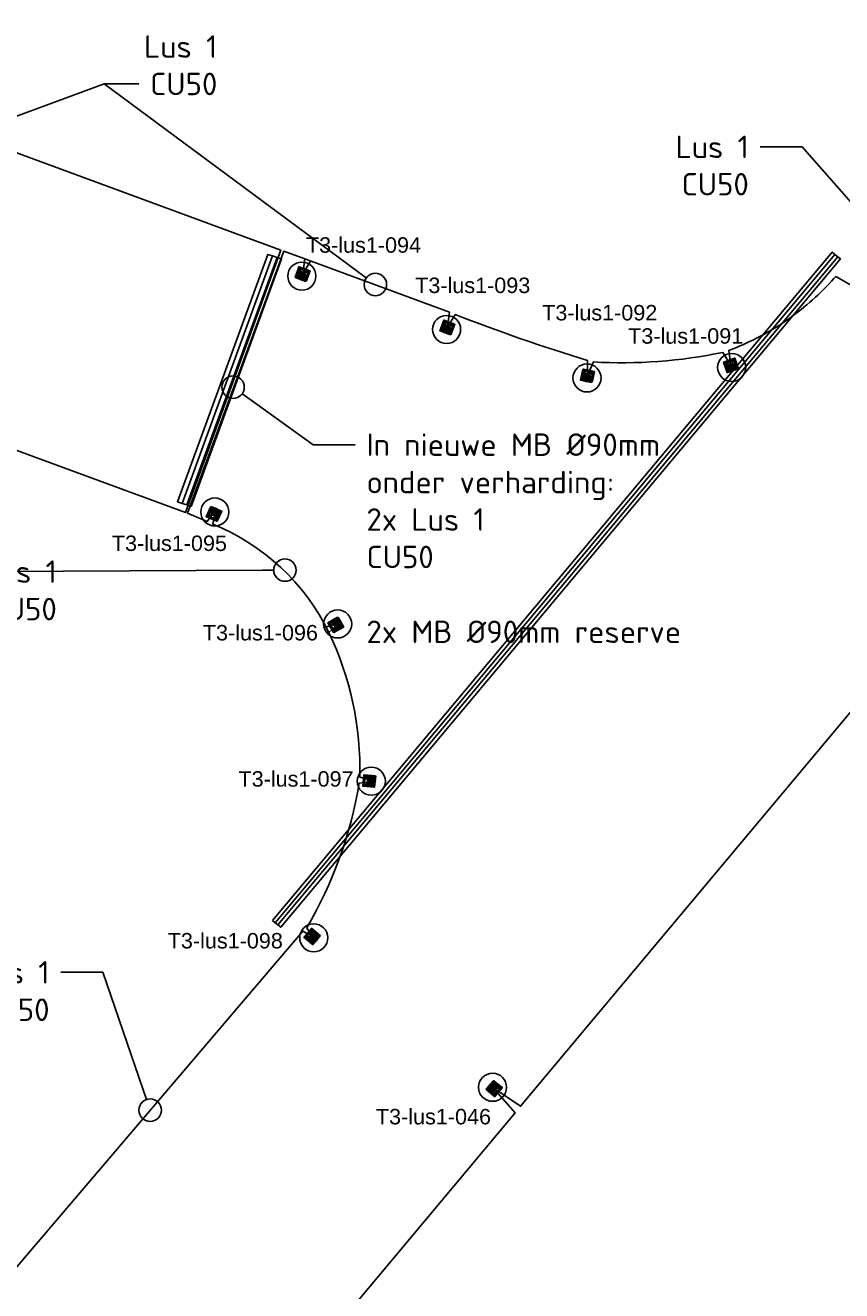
# Model space of a CAD drawing. Header units: metres. Extents: x 176029 to 179341, y 406836 to 408537.
# Tile 22 of 27: x 176631 to 176675, y 407802 to 407869. Entities that reach past the tile are written whole.
import ezdxf
from ezdxf import colors
from ezdxf.entities.mleader import LeaderData, LeaderLine
from ezdxf.math import Vec2, Vec3

# ---------------------------------------------------------------- set-up
doc = ezdxf.new("R2010")
doc.units = ezdxf.units.M
for name, color, linetype in [('B-ET-VVV-LUS 1', 253, 'Continuous'), ('N-ET-VVV-LUS 1', 10, 'Continuous'), ('N-ET-VVV-MANTELBUIS', 3, 'Continuous'), ('opbouw rolbaanlicht', 1, 'Continuous'), ('tekst_labels', 7, 'Continuous')]:
    doc.layers.add(name, color=color, linetype=linetype)
doc.layers.add('Codering armaturen', color=7, linetype='Continuous', lineweight=0)
doc.layers.add('N-ET-Montage-Trafoput nieuw', color=1, linetype='Continuous', lineweight=30)
doc.styles.add('DVD_Standaard_35', font='arial.ttf', dxfattribs={"height": 3.5})
doc.styles.add('NLCS-ISO', font='isocpeur.ttf')
doc.styles.add('Style-ENGINEERING', font='ENGINEERING.shx')

# ---------------------------------------------------------------- blocks, each defined once
blk = doc.blocks.new('opbouw rolbaanlicht')
at = {"layer": 'opbouw rolbaanlicht', "color": 0}
blk.add_circle((0, 0), 0.75, dxfattribs=at)
for points in [[(-0.25, 0), (0.05563023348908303, 0.2437319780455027), (0.25, 0)], [(-0.25, 0), (-0.1558724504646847, 0.1954578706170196), (0.05563023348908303, 0.2437319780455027)], [(-0.25, 0), (-0.2252422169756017, 0.1084709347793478), (-0.1558724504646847, 0.1954578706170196)], [(-0.25, 0), (0.25, 0), (-0.05563023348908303, -0.2437319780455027)], [(-0.05563023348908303, -0.2437319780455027), (-0.1558724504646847, -0.1954578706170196), (-0.25, 0)], [(-0.1558724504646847, -0.1954578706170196), (-0.2252422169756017, -0.1084709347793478), (-0.25, 0)], [(-0.1558724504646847, 0.1954578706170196), (-0.05563023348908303, 0.2437319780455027), (0.05563023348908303, 0.2437319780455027)], [(0.25, 0), (0.1558724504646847, -0.1954578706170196), (-0.05563023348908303, -0.2437319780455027)], [(0.05563023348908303, 0.2437319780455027), (0.1558724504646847, 0.1954578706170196), (0.25, 0)], [(0.1558724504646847, 0.1954578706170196), (0.2252422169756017, 0.1084709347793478), (0.25, 0)], [(0.25, 0), (0.2252422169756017, -0.1084709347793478), (0.1558724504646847, -0.1954578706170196)], [(0.1558724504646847, -0.1954578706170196), (0.05563023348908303, -0.2437319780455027), (-0.05563023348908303, -0.2437319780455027)]]:
    blk.add_solid(points, dxfattribs=at)
blk = doc.blocks.new('A$C68DF78CD')
for p, q in [((-98.9189192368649, -681.5929147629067), (-115.3813631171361, -670.0604413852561)), ((-101.3839057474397, -667.5954580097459), (-112.9163766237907, -684.0578981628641))]:
    blk.add_line(p, q)
at = {"linetype": 'ByBlock', "lineweight": -2}
for points in [[(147.1632972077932, -835.6691713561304), (-344.252937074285, -491.4162342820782), (0, 0), (491.4162342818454, -344.252937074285)], [(134.899689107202, -766.0300737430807), (-274.6138394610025, -479.152626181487), (12.26360810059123, -69.63909761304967), (421.7771366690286, -356.5165451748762)], [(133.6733282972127, -759.066163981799), (-267.6499296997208, -477.9262653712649), (13.4899689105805, -76.60300737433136), (414.8132269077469, -357.7429059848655)], [(-37.81807280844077, -697.635921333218), (-151.4007450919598, -618.0675924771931), (-130.8700736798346, -588.7603472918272), (-17.28740139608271, -668.3286761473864)], [(-48.55461074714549, -260.237500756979), (-89.50596360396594, -231.5497560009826), (-3.442729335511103, -108.6956974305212), (37.50862352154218, -137.3834421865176)], [(22.10975009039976, -256.0178879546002), (-18.84160276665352, -227.3301431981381), (-7.36650486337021, -210.949602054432), (33.58484799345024, -239.6373468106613)], [(308.2961139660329, -405.2203179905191), (267.3447611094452, -376.5325732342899), (278.8198590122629, -360.1520320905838), (319.7712118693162, -388.839776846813)]]:
    blk.add_lwpolyline(points, close=True, dxfattribs=at)
blk.add_lwpolyline([(-113.883617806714, -258.4270140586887), (287.4396401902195, -539.5669126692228)], dxfattribs=at)
at = {"linetype": 'ByBlock', "lineweight": -2, "flags": 128}
blk.add_lwpolyline([(-8.444447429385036, -127.9095681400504), (2.846160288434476, -143.1813975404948), (7.459149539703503, -136.596419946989), (20.15162151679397, -154.9117703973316)], dxfattribs=at)
at = {"linetype": 'ByBlock', "lineweight": -2}
for centre, radius in [((-133.2315786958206, -607.991793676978), 5.649999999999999), ((-64.95949310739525, -240.2846026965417), 4.793999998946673), ((-34.81073529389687, -676.9387719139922), 5.649999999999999), ((9.894855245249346, -508.7465890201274), 24.99999999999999), ((13.53796985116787, -128.2307776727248), 4.793999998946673)]:
    blk.add_circle(centre, radius, dxfattribs=at)
at = {"linetype": 'ByBlock', "lineweight": -2, "extrusion": (0, 0, -1)}
blk.add_solid([(-20.15162151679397, -154.9117703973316), (-11.3277513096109, -148.7303650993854), (-17.85672414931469, -144.1747519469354)], dxfattribs=at)
at = {"linetype": 'ByBlock', "lineweight": -2, "style": 'Style-ENGINEERING'}
for s, p in [('PAS OP H.S.', (-65.92025465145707, -225.5697920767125)), ('LEVENS-', (-53.44292883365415, -234.2430645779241)), ('GEVAARLIJK', (-40.83476529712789, -242.7295680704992))]:
    blk.add_text(s, height=10.1304, rotation=54.98751693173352, dxfattribs=at).set_placement(p)
blk = doc.blocks.new('_DotBlank')
at = {"color": 0, "linetype": 'ByBlock', "lineweight": -2}
blk.add_line((-0.5, 0), (-1, 0), dxfattribs=at)
blk.add_circle((0, 0), 0.5, dxfattribs=at)

msp = doc.modelspace()

# ---------------------------------------------------------------- linework, layer by layer
at = {"layer": 'N-ET-VVV-LUS 1'}
for points in [[(176716.1466095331, 407881.4726001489), (176703.3990999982, 407866.2360000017), (176692.8161000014, 407853.5850000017), (176686.7066164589, 407846.2810208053), (176685.2111146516, 407847.2990839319), (176686.3946288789, 407845.9081119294), (176676.0399000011, 407833.5293999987), (176657.6987802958, 407811.6048012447), (176656.2176344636, 407812.601516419), (176657.4082105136, 407811.2568000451), (176650.1182999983, 407802.542800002), (176641.1884049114, 407791.8669718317), (176640.0165164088, 407793.0244281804), (176641.0831085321, 407791.7319587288), (176630.0677862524, 407778.5720996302), (176618.1185000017, 407764.2782999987), (176618.8104086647, 407761.3219579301), (176616.9295937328, 407762.3266911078)], [(176613.8581189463, 407868.8021957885), (176644.8869004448, 407857.3548319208), (176639.7904484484, 407843.3294325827), (176608.6527911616, 407854.7868333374)], [(176646.1749278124, 407856.8912295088), (176646.0653786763, 407856.0993164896), (176646.4768565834, 407856.7693451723)], [(176647.4555587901, 407836.9236025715), (176648.0460658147, 407837.4625169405), (176647.3013082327, 407837.2103490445)]]:
    msp.add_lwpolyline(points, dxfattribs=at)
msp.add_lwpolyline([(176629.7508428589, 407801.8148982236), (176646.0727609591, 407820.9654867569), (176646.546366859, 407820.690758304), (176646.2735317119, 407821.1342241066, 0.09077423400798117), (176649.0760679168, 407828.8712174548), (176649.8685360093, 407828.9766762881), (176649.1130797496, 407829.1947091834, 0.1181408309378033), (176647.4555587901, 407836.9236025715, 0.1860771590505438), (176641.2512475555, 407842.7185525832), (176641.4152716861, 407843.500999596), (176640.9584655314, 407842.8610147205), (176639.9098151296, 407843.2982112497), (176645.0457349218, 407857.3066649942), (176646.1749278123, 407856.8912295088), (176653.9048681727, 407854.0398019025), (176653.7953190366, 407853.2478888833), (176654.2067969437, 407853.917917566, 0.01724407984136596), (176661.268757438, 407851.4612619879), (176661.2752685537, 407850.6618341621), (176661.5851757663, 407851.3844751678, 0.0662546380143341), (176668.5099857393, 407851.8988714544), (176668.9324038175, 407851.2201298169), (176668.8200201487, 407851.9983472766), (176669.0070751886, 407852.0701420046), (176669.1934082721, 407852.144676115), (176669.3789600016, 407852.2219402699), (176669.5636710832, 407852.3019234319), (176669.7474823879, 407852.3846128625), (176669.9303350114, 407852.4699941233), (176670.1121703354, 407852.5580510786), (176670.292930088, 407852.6487659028), (176670.4725564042, 407852.742119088), (176670.6509918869, 407852.8380894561), (176670.8281796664, 407852.9366541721), (176671.0040634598, 407853.0377887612), (176671.1785876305, 407853.1414671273), (176671.3516972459, 407853.2476615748), (176671.523338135, 407853.356342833), (176671.6934569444, 407853.467480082), (176671.8620011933, 407853.5810409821), (176672.0289193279, 407853.696991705), (176672.1941607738, 407853.815296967), (176672.3576759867, 407853.9359200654), (176672.5194165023, 407854.0588229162), (176672.6793349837, 407854.1839660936), (176672.8373852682, 407854.3113088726), (176672.9935224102, 407854.4408092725), (176673.1477027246, 407854.5724241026), (176673.2998838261, 407854.7061090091), (176673.4500246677, 407854.8418185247), (176673.5980855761, 407854.979506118), (176673.7440282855, 407855.119124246), (176673.8878159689, 407855.2606244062), (176674.0294132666, 407855.4039571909), (176674.1687863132, 407855.5490723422), (176674.3059027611, 407855.6959188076), (176674.4407318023, 407855.8444447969), (176674.5072793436, 407855.9193212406), (176674.5238253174, 407855.9381031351), (176674.5320846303, 407855.9475034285), (176674.5359063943, 407855.9517943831), (176674.5363609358, 407855.9515363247), (176675.5636246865, 407855.3683246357)], format="xyb", dxfattribs=at)
at = {"layer": 'N-ET-VVV-MANTELBUIS', "color": 8}
for points in [[(176644.4453941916, 407821.5339732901), (176674.34871154, 407857.2560040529), (176674.494540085, 407857.13420921), (176644.5912227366, 407821.4121784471)], [(176644.5912227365, 407821.4121784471), (176674.4945400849, 407857.1342092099), (176674.6403686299, 407857.0124143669), (176644.7370512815, 407821.290383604)], [(176644.7370512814, 407821.2903836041), (176674.6403686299, 407857.0124143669), (176674.7861971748, 407856.8906195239), (176644.8828798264, 407821.168588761)]]:
    msp.add_lwpolyline(points, close=True, dxfattribs=at)
at = {"layer": 'N-ET-VVV-MANTELBUIS'}
for points in [[(176639.617455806, 407843.8258874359), (176644.4447800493, 407857.0553897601), (176644.199808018, 407857.1360123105), (176639.3724837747, 407843.9065099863)], [(176639.8624278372, 407843.7452648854), (176644.6897520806, 407856.9747672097), (176644.4447800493, 407857.0553897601), (176639.617455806, 407843.8258874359)], [(176640.1073998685, 407843.664642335), (176644.9347241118, 407856.8941446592), (176644.6897520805, 407856.9747672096), (176639.8624278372, 407843.7452648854)]]:
    msp.add_lwpolyline(points, close=True, dxfattribs=at)

# ---------------------------------------------------------------- block references
at = {"layer": 'B-ET-VVV-LUS 1', "color": 210}
msp.add_blockref('opbouw rolbaanlicht', (176656.2022970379, 407812.6144427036), dxfattribs=at)
at = {"layer": 'N-ET-Montage-Trafoput nieuw', "linetype": 'Continuous'}
for p, xscale, yscale, rotation in [((176645.8779367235, 407856.4638106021, 5.608697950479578e-06), 0.001000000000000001, 0.001000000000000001, 14.76379817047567), ((176653.6078770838, 407853.6123829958, 5.608697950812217e-06), 0.001000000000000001, 0.001000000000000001, 14.76379817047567), ((176661.0368708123, 407850.9950191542, 5.505238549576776e-06), 0.001000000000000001, 0.001000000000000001, 23.15633467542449), ((176668.5552438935, 407851.380117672, 4.117188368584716e-06), 0.001000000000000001, 0.001000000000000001, 54.58595213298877), ((176641.4715720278, 407842.8684391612, -5.615750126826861e-06), 0.001000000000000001, 0.001000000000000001, 190.8502299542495), ((176647.7219363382, 407836.916401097, -4.505712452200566e-06), 0.001, 0.001, 155.0741991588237), ((176649.287084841, 407828.7135826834, -1.721700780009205e-06), 0.001, 0.001, 119.5801953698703), ((176646.141417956, 407820.6383618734, -5.363889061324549e-06), 0.001000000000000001, 0.001000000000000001, 85.10235725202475), ((176656.7100308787, 407812.5808667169, -1.60673928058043e-06), 0.001000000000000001, 0.001000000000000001, 265.1023572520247)]:
    msp.add_blockref('A$C68DF78CD', p, dxfattribs=dict(at, xscale=xscale, yscale=yscale, rotation=rotation))
at = {"layer": 'N-ET-VVV-LUS 1'}
for p in [(176646.0171512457, 407855.9743820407), (176653.7470916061, 407853.1229544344), (176668.9755989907, 407851.0933728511), (176661.2460286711, 407850.531150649), (176641.3660863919, 407843.3662280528), (176647.9273714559, 407837.3819302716), (176649.7246397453, 407828.9733262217), (176646.6491517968, 407820.6047858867, -6.970812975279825e-06)]:
    msp.add_blockref('opbouw rolbaanlicht', p, dxfattribs=at)

# ---------------------------------------------------------------- texts
at = {"layer": 'Codering armaturen', "style": 'DVD_Standaard_35'}
for s, p in [('T3-lus1-094', (176646.2323589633, 407857.2242375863)), ('T3-lus1-093', (176652.067475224, 407855.0690650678, 1.097258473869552e-05)), ('T3-lus1-092', (176658.8528548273, 407853.6062434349)), ('T3-lus1-091', (176663.4441509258, 407852.3623897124)), ('T3-lus1-095', (176635.8653269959, 407841.2817616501)), ('T3-lus1-096', (176640.7260905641, 407836.5004642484)), ('T3-lus1-097', (176642.6289604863, 407828.6858400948)), ('T3-lus1-098', (176638.8497768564, 407820.0362976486)), ('T3-lus1-046', (176649.970111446, 407810.632390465))]:
    msp.add_text(s, height=0.8250299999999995, rotation=359.9929068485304, dxfattribs=at).set_placement(p)

# ---------------------------------------------------------------- leaders
at = {"layer": 'tekst_labels'}
ml = msp.add_multileader_mtext('Standard', dxfattribs=at)
ml.set_content('Lus 1\\PCU50', color=256, style='NLCS-ISO')
ml.set_leader_properties()
ml.set_arrow_properties(name='DOTBLANK')
ml.build(insert=Vec2(0, 0))
ml.multileader.update_dxf_attribs({"text_left_attachment_type": 3, "text_right_attachment_type": 3, "arrow_head_size": 1.2, "scale": 0.3})
ctx = ml.context
ctx.base_point, ctx.scale, ctx.char_height, ctx.arrow_head_size, ctx.landing_gap_size, ctx.plane_origin = Vec3(176637.3002312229, 407866.2453988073), 0.3, 1.2, 1.2, 0.6, Vec3(176655.8440544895, 407861.3116576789)
ctx.left_attachment, ctx.right_attachment, ctx.text_align_type = 3, 3, 2
notes = []
notes.append((ctx, [(0, (1, 1, 0), (176635.4573720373, 407866.2453988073), (1, 0), 1.842859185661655, [(0, [(176649.940101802, 407855.5286424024)], 0, []), (1, [(176628.1013102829, 407863.5474939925)], 0, [])])]))
ctx.mtext.insert, ctx.mtext.alignment, ctx.mtext.flow_direction = Vec3(176641.5002312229, 407868.8453988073), 3, 5
ml = msp.add_multileader_mtext('Standard', dxfattribs=at)
ml.set_content('Lus 1\\PCU50', color=256, style='NLCS-ISO')
ml.set_leader_properties()
ml.set_arrow_properties(name='DOTBLANK')
ml.build(insert=Vec2(0, 0))
ml.multileader.update_dxf_attribs({"arrow_head_size": 1.2, "scale": 0.3})
ctx = ml.context
ctx.base_point, ctx.scale, ctx.char_height, ctx.arrow_head_size, ctx.landing_gap_size, ctx.plane_origin = Vec3(176665.6915416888, 407862.8850343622), 0.3, 1.2, 1.2, 0.6, Vec3(176682.5818101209, 407864.1789004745)
ctx.text_align_type = 2
notes.append((ctx, [(1, (1, 1, 0), (176672.7338689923, 407862.8850343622), (-1, 0), 2.242327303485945, [(0, [(176676.6778574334, 407858.395885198)], 0, [])])]))
ctx.mtext.insert, ctx.mtext.alignment, ctx.mtext.flow_direction = Vec3(176669.8915416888, 407863.4850343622), 3, 5
ml = msp.add_multileader_mtext('Standard', dxfattribs=at)
ml.set_content('In nieuwe MB Ø90mm \\Ponder verharding:\\P2x Lus 1\\PCU50^J^J2x MB Ø90mm reserve', color=256, style='NLCS-ISO')
ml.set_leader_properties()
ml.set_arrow_properties(name='DOTBLANK')
ml.build(insert=Vec2(0, 0))
ml.multileader.update_dxf_attribs({"arrow_head_size": 1.2, "scale": 0.3})
ctx = ml.context
ctx.base_point, ctx.scale, ctx.char_height, ctx.arrow_head_size, ctx.landing_gap_size, ctx.plane_origin = Vec3(176648.8665606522, 407846.9632677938), 0.3, 1.2, 1.2, 0.6, Vec3(176648.2414814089, 407855.8187949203)
notes.append((ctx, [(0, (1, 1, 0), (176646.6242333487, 407846.9632677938), (1, 0), 2.242327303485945, [(0, [(176642.3375287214, 407850.0357796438)], 0, [])])]))
ctx.mtext.insert, ctx.mtext.flow_direction = Vec3(176649.4665606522, 407847.5637223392), 5
ml = msp.add_multileader_mtext('Standard', dxfattribs=at)
ml.set_content('Lus 1\\PCU50', color=256, style='NLCS-ISO')
ml.set_leader_properties()
ml.set_arrow_properties(name='DOTBLANK')
ml.build(insert=Vec2(0, 0))
ml.multileader.update_dxf_attribs({"arrow_head_size": 1.2, "scale": 0.3})
ctx = ml.context
ctx.base_point, ctx.scale, ctx.char_height, ctx.arrow_head_size, ctx.landing_gap_size, ctx.plane_origin = Vec3(176628.724830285, 407840.1761008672), 0.3, 1.2, 1.2, 0.6, Vec3(176647.1971301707, 407833.527921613)
ctx.text_align_type = 2
notes.append((ctx, [(0, (1, 1, 0), (176627.102539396, 407840.1761008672), (1, 0), 1.622290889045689, [(0, [(176645.1132930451, 407840.2609106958)], 0, []), (1, [(176623.0199639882, 407849.486859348)], 0, [])])]))
ctx.mtext.insert, ctx.mtext.alignment, ctx.mtext.flow_direction = Vec3(176632.924830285, 407840.7761008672), 3, 5
ml = msp.add_multileader_mtext('Standard', dxfattribs=at)
ml.set_content('Lus 1\\PCU50', color=256, style='NLCS-ISO')
ml.set_leader_properties()
ml.set_arrow_properties(name='DOTBLANK')
ml.build(insert=Vec2(0, 0))
ml.multileader.update_dxf_attribs({"arrow_head_size": 1.2, "scale": 0.3})
ctx = ml.context
ctx.base_point, ctx.scale, ctx.char_height, ctx.arrow_head_size, ctx.landing_gap_size, ctx.plane_origin = Vec3(176628.3357290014, 407818.758848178, 1.097260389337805e-05), 0.3, 1.2, 1.2, 0.6, Vec3(176649.963209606, 407824.3860476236, 1.097260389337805e-05)
ctx.text_align_type = 2
notes.append((ctx, [(1, (1, 1, 0), (176635.3780563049, 407818.758848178, 1.097260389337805e-05), (-1, 0), 2.242327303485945, [(0, [(176637.911801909, 407811.3901924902, 1.097260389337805e-05)], 0, [])])]))
ctx.mtext.insert, ctx.mtext.alignment, ctx.mtext.flow_direction = Vec3(176632.5357290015, 407819.3588481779, 1.097260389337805e-05), 3, 5
for ctx, leaders in notes:
    for number, flags, end, landing, length, lines in leaders:
        leader = LeaderData()
        leader.index, (leader.has_last_leader_line, leader.has_dogleg_vector, leader.attachment_direction) = number, flags
        leader.last_leader_point, leader.dogleg_vector, leader.dogleg_length = Vec3(end), Vec3(landing), length
        for number, points, colour, breaks in lines:
            line = LeaderLine()
            line.index, line.vertices, line.color, line.breaks = number, Vec3.list(points), colors.encode_raw_color(colour), breaks
            leader.lines.append(line)
        ctx.leaders.append(leader)

doc.saveas('drawing.dxf')
